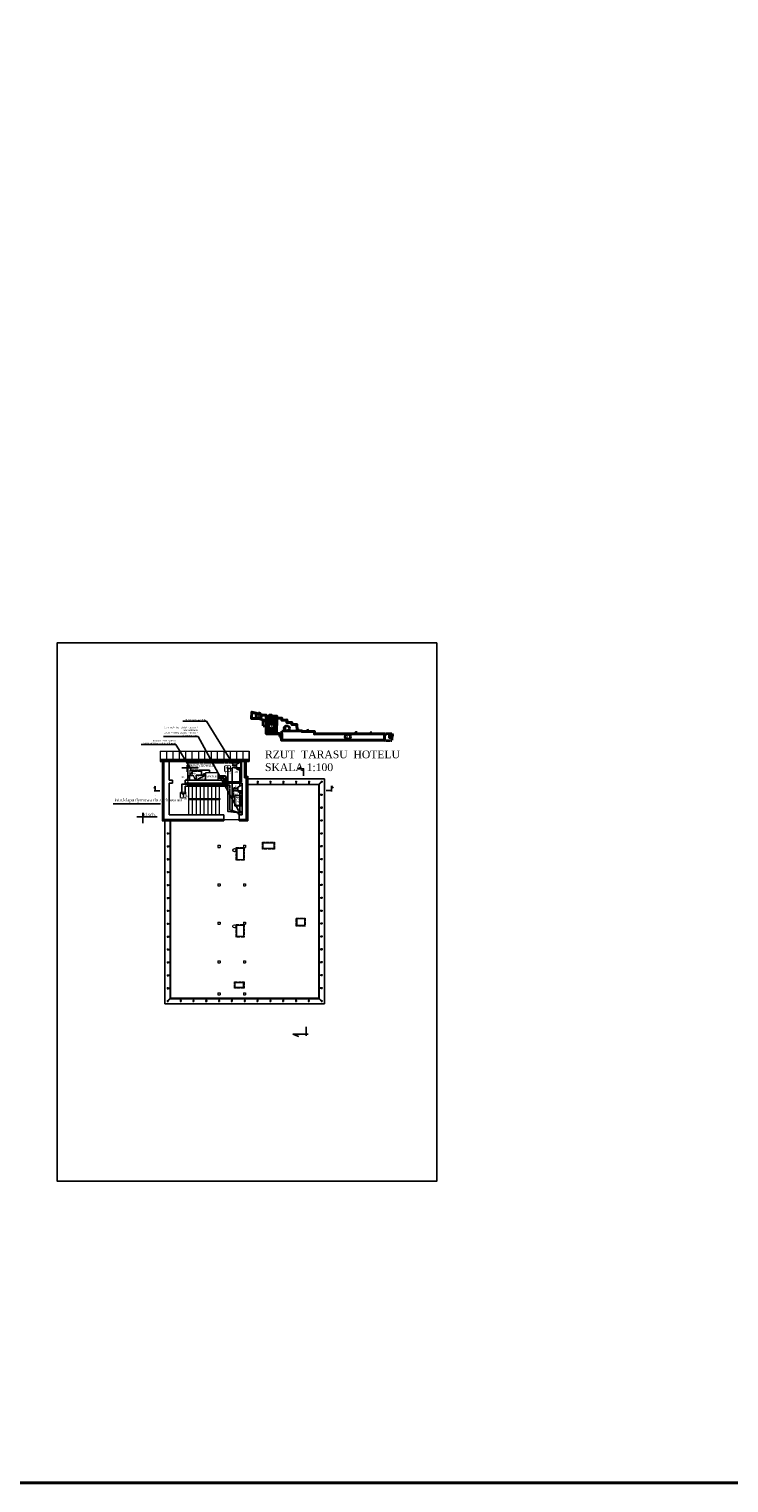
# Model space of a CAD drawing. Header units: millimetres. Extents: x -26513 to 76799, y 0 to 112149.
# Tile 57 of 98: x 28379 to 33837, y 89472 to 100811. Entities that reach past the tile are written whole.
import ezdxf
from ezdxf import colors
from ezdxf.entities.mleader import LeaderData, LeaderLine
from ezdxf.enums import TextEntityAlignment as Align
from ezdxf.math import Vec2, Vec3

# ---------------------------------------------------------------- set-up
doc = ezdxf.new("R2010")
doc.units = ezdxf.units.MM
doc.header["$LTSCALE"] = 2
doc.set_wipeout_variables(frame=1)
for name, pattern in [('ACAD_ISO02W100', [15, 12, -3]), ('CENTER2', [1.125, 0.75, -0.125, 0.125, -0.125]), ('DASHED', [0.75, 0.5, -0.25]), ('HIDDEN', [0.375, 0.25, -0.125])]:
    doc.linetypes.add(name, pattern=pattern)
for name, color, linetype, lineweight in [('!budynki proj.', 1, 'Continuous', 35), ('!SSP', 1, 'Continuous', 20), ('Awycinka drzew', 3, 'Continuous', 25), ('instalacja p.poż.', 1, 'Continuous', 0), ('ocieplenie', 5, 'BATTING', 5), ('SCHODY', 54, 'Continuous', 15), ('stolarka', 6, 'Continuous', 9), ('wentylacja', 4, 'Continuous', 9), ('widok', 3, 'Continuous', 13)]:
    doc.layers.add(name, color=color, linetype=linetype, lineweight=lineweight)
for name, color, linetype in [('istn.śiany', 2, 'Continuous'), ('Linia SSP', 1, 'Continuous'), ('nazwy pomieszczeń', 7, 'Continuous'), ('ssp', 1, 'Continuous')]:
    doc.layers.add(name, color=color, linetype=linetype)
doc.linetypes.add('BATTING', pattern='A,0.0001,-0.1,[134,ltypeshp.shx,S=0.1,R=0,X=-0.1,Y=0],-0.2,[134,ltypeshp.shx,S=0.1,R=180,X=0.1,Y=0],-0.1', length=0.4001)

# ---------------------------------------------------------------- blocks, each defined once
blk = doc.blocks.new('DUO')
at = {"color": 0}
blk.add_wipeout([(0, 61), (61, 61), (61, 0), (0, 0)], dxfattribs=at).dxf.layer = 'ssp'
at = {"layer": 'ssp'}
blk.add_lwpolyline([(0, 61), (61, 61), (61, 0), (0, 0)], close=True, dxfattribs=at)
blk.add_wipeout([(0, 61), (61, 61), (61, 0), (0, 0)]).dxf.layer = 'ssp'
h = blk.add_hatch(color=256, dxfattribs=at)
h.set_gradient(color1=(255, 0, 0), color2=(224, 0, 0), one_color=1, name='INVSPHERICAL')
h.paths.add_polyline_path([(7, 31), (7, 61), (0, 61), (0, 31)])
h.paths.add_polyline_path([(7, 0), (7, 31), (0, 31), (0, 0)])
for p, q in [((27, 41), (28, 45)), ((28, 38), (27, 41)), ((28, 45), (31, 50)), ((31, 34), (28, 38)), ((34, 13), (30, 8)), ((31, 50), (36, 55)), ((31, 33), (31, 34)), ((33, 31), (31, 33)), ((33, 31), (34, 30)), ((34, 30), (35, 29)), ((37, 17), (34, 13)), ((35, 29), (37, 25)), ((37, 25), (38, 21)), ((38, 21), (37, 17))]:
    blk.add_line(p, q, dxfattribs=at)
blk.add_text('R', height=22, dxfattribs=at).set_placement((64, 2))
at = {"layer": 'ssp', "flags": 8}
blk.add_attdef('PETLA', text='', height=20, dxfattribs=at).set_placement((15, -8), align=Align.TOP_RIGHT)
for tag, p in [('/', (23, -9)), ('ADRES', (45, -8))]:
    blk.add_attdef(tag, text='', height=20, dxfattribs=at).set_placement(p, align=Align.TOP_LEFT)
blk = doc.blocks.new('eks')
at = {"layer": 'ssp'}
h = blk.add_hatch(color=256, dxfattribs=at)
h.set_gradient(color1=(255, 0, 0), color2=(255, 0, 0))
h.paths.add_polyline_path([(-6, 0), (-6, 20.7), (-10.3, 20.7), (-10.3, 0)])
h = blk.add_hatch(color=256, dxfattribs=at)
h.set_gradient(color1=(255, 0, 0), color2=(255, 0, 0))
h.paths.add_polyline_path([(-5.2, 20.7), (-2.2, 30.4), (-5.2, 30.4)])
h.paths.add_polyline_path([(-5.2, 20.7), (-5.2, 30.4), (-8.1, 30.4)])
h = blk.add_hatch(color=256, dxfattribs=at)
h.set_gradient(color1=(255, 0, 0), color2=(255, 0, 0))
h.paths.add_polyline_path([(5.2, 40.2), (2.2, 30.4), (5.2, 30.4), (8.1, 30.4)])
for p, q in [((-20.7, 0), (-10.3, 20.7)), ((20.7, 0), (-20.7, 0)), ((-10.3, 20.7), (10.3, 20.7)), ((-10.3, 20.7), (-10.3, 0)), ((-5.2, 30.4), (-8.1, 30.4)), ((-8.1, 30.4), (-5.2, 20.7)), ((-6, 0), (-6, 20.7)), ((-5.2, 30.4), (-5.2, 40.2)), ((-5.2, 30.4), (-2.2, 30.4)), ((-2.2, 30.4), (-5.2, 20.7)), ((2.2, 30.4), (5.2, 40.2)), ((5.2, 30.4), (2.2, 30.4)), ((8.1, 30.4), (5.2, 40.2)), ((5.2, 20.7), (5.2, 30.4)), ((5.2, 30.4), (8.1, 30.4)), ((20.7, 0), (10.3, 20.7))]:
    blk.add_line(p, q, dxfattribs=at)
blk.add_text('2x', height=7.14, dxfattribs=at).set_placement((10.3, 26.5))

msp = doc.modelspace()

# ---------------------------------------------------------------- hatches: boundary and pattern name
at = {"layer": '!budynki proj.'}
h = msp.add_hatch(color=256, dxfattribs=at)
edge = h.paths.add_edge_path()
edge.add_line((30351, 95296), (30351, 95294))
edge.add_line((30351, 95294), (30348, 95294))
edge.add_line((30348, 95294), (30348, 95294))
edge.add_line((30348, 95294), (30348, 95296))
edge.add_line((30348, 95296), (30351, 95296))
h.paths.add_polyline_path([(30115, 95485), (30151, 95477), (30202, 95462), (30228, 95462), (30228, 95452), (30254, 95452), (30255, 95462), (30269, 95462), (30269, 95454), (30310, 95454), (30310, 95439), (30350, 95439), (30350, 95424), (30388, 95425), (30389, 95406), (30428, 95406), (30428, 95390), (30468, 95389), (30469, 95341), (30506, 95340), (30506, 95335), (30605, 95334), (30605, 95316), (31151, 95317), (31151, 95263), (30348, 95262), (30348, 95277), (30348, 95294), (30351, 95294), (30351, 95265), (30351, 95265), (31149, 95266), (31149, 95314), (30602, 95313), (30602, 95331), (30503, 95332), (30503, 95337), (30466, 95338), (30465, 95387), (30426, 95388), (30425, 95404), (30386, 95403), (30386, 95422), (30347, 95421), (30347, 95436), (30307, 95437), (30307, 95451), (30266, 95451), (30266, 95459), (30258, 95459), (30257, 95450), (30225, 95450), (30225, 95459), (30202, 95459), (30150, 95474), (30117, 95482), (30116, 95434), (30170, 95434), (30217, 95419), (30230, 95419), (30230, 95317), (30228, 95317), (30228, 95416), (30227, 95416), (30217, 95416), (30170, 95431), (30113, 95431)])
h.paths.add_polyline_path([(30230, 95317), (30332, 95318), (30332, 95315), (30327, 95315), (30327, 95315), (30228, 95315), (30228, 95317)])
h.paths.add_polyline_path([(30332, 95315), (30335, 95315), (30335, 95296), (30348, 95296), (30348, 95294), (30332, 95294), (30332, 95311), (30332, 95311), (30332, 95311)])
h.paths.add_polyline_path([(30332, 95315), (30335, 95315), (30335, 95318), (30332, 95318)])
for points in [[(30169, 95480), (30171, 95472), (30180, 95476)], [(30391, 95411), (30403, 95413), (30397, 95406)], [(30332, 95311), (30332, 95311), (30321, 95311), (30327, 95315)], [(30343, 95289), (30343, 95280), (30348, 95284)], [(30469, 95349), (30474, 95343), (30474, 95354)], [(30561, 95342), (30549, 95341), (30555, 95334)], [(30925, 95324), (30937, 95324), (30931, 95318)], [(31041, 95323), (31053, 95324), (31046, 95317)], [(31157, 95312), (31156, 95302), (31151, 95308)]]:
    msp.add_hatch(color=256, dxfattribs=at).paths.add_polyline_path(points)
h = msp.add_hatch(color=256, dxfattribs=at)
h.paths.add_polyline_path([(31187, 95314), (31188, 95286), (31207, 95285), (31207, 95314)])
h.paths.add_polyline_path([(31190, 95311), (31190, 95289), (31204, 95288), (31204, 95311)], flags=16)
h = msp.add_hatch(color=256, dxfattribs=at)
h.paths.add_polyline_path([(31210, 95307), (31212, 95309), (31212, 95299), (31210, 95302)])
h.paths.add_polyline_path([(31207, 95305), (31210, 95302), (31210, 95307)])
at = {"layer": 'Linia SSP', "lineweight": 5}
h = msp.add_hatch(color=256, dxfattribs=at)
h.set_gradient(color1=(255, 0, 0), color2=(255, 0, 0))
h.paths.add_polyline_path([(29651, 95022), (29646, 95005), (29651, 95005), (29656, 95005)])
h = msp.add_hatch(color=256, dxfattribs=at)
h.set_gradient(color1=(255, 0, 0), color2=(255, 0, 0))
h.paths.add_polyline_path([(29632, 94954), (29632, 94989), (29625, 94989), (29625, 94954)])
h = msp.add_hatch(color=1, dxfattribs=at)
h.set_gradient(color1=(255, 0, 0), color2=(255, 0, 0))
h.paths.add_polyline_path([(29634, 94989), (29639, 95005), (29634, 95005)])
h.paths.add_polyline_path([(29634, 94989), (29634, 95005), (29629, 95005)])
at = {"layer": 'stolarka'}
h = msp.add_hatch(dxfattribs=at)
h.set_pattern_fill('ANSI37', color=256, scale=2, style=0)
h.paths.add_polyline_path([(30230, 95419), (30230, 95317), (30309, 95318), (30310, 95437), (30307, 95437), (30307, 95451), (30266, 95451), (30266, 95459), (30258, 95459), (30257, 95450), (30225, 95450), (30225, 95419)])
h.paths.add_polyline_path([(30289, 95373, 1), (30249, 95373, 1)], flags=16)
h.paths.add_polyline_path([(30257, 95395), (30256, 95354), (30288, 95353), (30289, 95394)], flags=8)
at = {"layer": 'widok'}
for points in [[(29407, 95116), (29402, 95116), (29402, 95100), (29407, 95100)], [(29650, 95116), (29640, 95116), (29640, 95100), (29650, 95100)]]:
    msp.add_hatch(color=256, dxfattribs=at).paths.add_polyline_path(points)
h = msp.add_hatch(color=256, dxfattribs=at)
h.paths.add_polyline_path([(29840, 95100), (29850, 95100), (29850, 95116), (29840, 95116)])
h.paths.add_polyline_path([(30088, 95100), (30093, 95100), (30093, 95116), (30088, 95116)])

# ---------------------------------------------------------------- linework, layer by layer
at = {"layer": '!budynki proj.'}
for p, q in [((30204, 95376), (30204, 95416)), ((30204, 95416), (30217, 95416)), ((30204, 95376), (30228, 95376)), ((30225, 95450), (30225, 95416)), ((30310, 95439), (30309, 95318)), ((30227, 95315), (30348, 95315)), ((30332, 95318), (30332, 95294)), ((30332, 95294), (30351, 95294)), ((30335, 95318), (30335, 95296)), ((30335, 95296), (30351, 95296)), ((30348, 95315), (30348, 95262)), ((30466, 95335), (30351, 95335)), ((30351, 95314), (30351, 95335))]:
    msp.add_line(p, q, dxfattribs=at)
at = {"layer": '!budynki proj.', "linetype": 'DASHED'}
for p, q in [((31151, 95317), (31210, 95316)), ((31151, 95263), (31209, 95263)), ((31210, 95316), (31209, 95263))]:
    msp.add_line(p, q, dxfattribs=at)
at = {"layer": '!budynki proj.'}
for points in [[(30332, 95315), (30228, 95315), (30228, 95416), (30217, 95416), (30170, 95431), (30113, 95431), (30115, 95485), (30151, 95477), (30202, 95462), (30228, 95462), (30228, 95452), (30254, 95452), (30255, 95462), (30269, 95462), (30269, 95454), (30310, 95454), (30310, 95439), (30350, 95439), (30350, 95424), (30388, 95425), (30389, 95406), (30428, 95406), (30428, 95390), (30468, 95389), (30469, 95341), (30506, 95340), (30506, 95335), (30605, 95334), (30605, 95316), (31151, 95317)], [(30332, 95318), (30230, 95317), (30230, 95419), (30217, 95419), (30170, 95434), (30116, 95434), (30117, 95482), (30150, 95474), (30202, 95459), (30225, 95459), (30225, 95450), (30257, 95450), (30258, 95459), (30266, 95459), (30266, 95451), (30307, 95451), (30307, 95437), (30347, 95436), (30347, 95421), (30386, 95422), (30386, 95403), (30425, 95404), (30426, 95388), (30465, 95387), (30466, 95338), (30503, 95337), (30503, 95332), (30602, 95331), (30602, 95313), (31149, 95314), (31149, 95266), (30351, 95265), (30351, 95294)], [(30169, 95480), (30180, 95476), (30171, 95472), (30169, 95480)], [(30227, 95419), (30228, 95317), (30351, 95318), (30351, 95265)], [(30228, 95416), (30228, 95315), (30348, 95315)], [(30403, 95413), (30391, 95411), (30397, 95406), (30403, 95413)], [(30474, 95354), (30474, 95343), (30469, 95349), (30474, 95354)], [(30327, 95315), (30332, 95311), (30321, 95311), (30327, 95315)], [(30348, 95284), (30343, 95289), (30343, 95280), (30348, 95284)], [(31151, 95317), (31151, 95263), (30348, 95262), (30348, 95294)], [(30561, 95342), (30549, 95341), (30555, 95334), (30561, 95342)], [(30937, 95324), (30925, 95324), (30931, 95318), (30937, 95324)], [(31053, 95324), (31041, 95323), (31046, 95317), (31053, 95324)], [(31157, 95312), (31156, 95302), (31151, 95308), (31157, 95312)], [(31207, 95314), (31187, 95314), (31188, 95286), (31207, 95285), (31207, 95314)], [(31212, 95309), (31212, 95299), (31207, 95305), (31212, 95309)]]:
    msp.add_lwpolyline(points, dxfattribs=at)
msp.add_lwpolyline([(31204, 95311), (31190, 95311), (31190, 95289), (31204, 95288)], close=True, dxfattribs=at)
for centre in [(30170, 95451), (30269, 95373), (30389, 95358), (30865, 95292)]:
    msp.add_circle(centre, 19.8, dxfattribs=at)
at = {"layer": 'Awycinka drzew'}
for p, q in [((30254, 95452), (30228, 95452)), ((30255, 95462), (30254, 95452)), ((30269, 95462), (30255, 95462)), ((30269, 95454), (30269, 95462)), ((30310, 95454), (30269, 95454)), ((30310, 95439), (30310, 95454)), ((30350, 95439), (30310, 95439)), ((30350, 95424), (30350, 95439)), ((30388, 95425), (30350, 95424)), ((30389, 95406), (30388, 95425)), ((30428, 95406), (30389, 95406)), ((30428, 95390), (30428, 95406)), ((30468, 95389), (30428, 95390)), ((30469, 95341), (30468, 95389)), ((30348, 95262), (31151, 95263)), ((30506, 95340), (30469, 95341)), ((30506, 95335), (30506, 95340)), ((30605, 95316), (31151, 95317))]:
    msp.add_line(p, q, dxfattribs=at)
msp.add_lwpolyline([(30228, 95462), (30202, 95462), (30151, 95477), (30115, 95485), (30113, 95431), (30170, 95431), (30217, 95416), (30228, 95416)], dxfattribs=at)
at = {"layer": 'Defpoints'}
msp.add_lwpolyline([(31558, 96025), (31558, 91825), (28598, 91825), (28598, 96025)], close=True, dxfattribs=at)
at = {"layer": 'istn.śiany'}
for p, q in [((29430, 95098), (29430, 94647)), ((29472, 95098), (29472, 94953)), ((30036, 95098), (30036, 94941)), ((30060, 95098), (30060, 94971)), ((30475, 95041), (30496, 95052)), ((30475, 95041), (30523, 95041)), ((30518, 94987), (30518, 95045)), ((29363, 94906), (29354, 94887)), ((29363, 94906), (29363, 94864)), ((29472, 94953), (29497, 94953)), ((29472, 94929), (29497, 94929)), ((29472, 94929), (29472, 94683)), ((29497, 94953), (29497, 94929)), ((29597, 94953), (29597, 94929)), ((29597, 94953), (29895, 94953)), ((29597, 94929), (30041, 94929)), ((29895, 94953), (29895, 94941)), ((29895, 94941), (30036, 94941)), ((30041, 94929), (30041, 94683)), ((30060, 94971), (30072, 94971)), ((30072, 94971), (30072, 94647)), ((30084, 94964), (30683, 94964)), ((30084, 94919), (30638, 94919)), ((30638, 94919), (30638, 93253)), ((30683, 94964), (30683, 93208)), ((30737, 94909), (30750, 94890)), ((30737, 94909), (30737, 94865)), ((29355, 94871), (29398, 94871)), ((29361, 94834), (29361, 94834)), ((30695, 94872), (30743, 94872)), ((29472, 94683), (29898, 94683)), ((29898, 94683), (29898, 94635)), ((30018, 94683), (30041, 94683)), ((30018, 94683), (30018, 94659)), ((30018, 94683), (30018, 94635)), ((29430, 94647), (29898, 94647)), ((29437, 94647), (29437, 93208)), ((29482, 94647), (29482, 93253)), ((30018, 94647), (30072, 94647)), ((30662, 93329), (30662, 93329)), ((29437, 93208), (30683, 93208)), ((29482, 93253), (30638, 93253)), ((30648, 93231), (30648, 93231)), ((30540, 92959), (30540, 93030)), ((30435, 92972), (30483, 92954)), ((30435, 92972), (30556, 92972))]:
    msp.add_line(p, q, dxfattribs=at)
at = {"layer": 'istn.śiany', "lineweight": 40}
msp.add_lwpolyline([(-26513, 112149), (40236, 112149), (40236, 89472), (-26513, 89472)], close=True, dxfattribs=at)
at = {"layer": 'Linia SSP', "color": 1, "lineweight": 5}
for p, q in [((29634, 95005), (29634, 95022)), ((29646, 95005), (29651, 95022)), ((29656, 95005), (29651, 95022)), ((29608, 94954), (29625, 94989)), ((29677, 94954), (29608, 94954)), ((29625, 94989), (29660, 94989)), ((29625, 94989), (29625, 94954)), ((29634, 95005), (29629, 95005)), ((29629, 95005), (29634, 94989)), ((29632, 94954), (29632, 94989)), ((29634, 95005), (29639, 95005)), ((29639, 95005), (29634, 94989)), ((29651, 95005), (29646, 95005)), ((29651, 94989), (29651, 95005)), ((29651, 95005), (29656, 95005)), ((29677, 94954), (29660, 94989))]:
    msp.add_line(p, q, dxfattribs=at)
at = {"layer": 'nazwy pomieszczeń'}
for p, q in [((29570, 95048), (29698, 95048)), ((29611, 95071), (29611, 95018)), ((29035, 94769), (29403, 94769)), ((29265, 94699), (29265, 94618)), ((29218, 94667), (29378, 94667))]:
    msp.add_line(p, q, dxfattribs=at)
at = {"layer": 'ocieplenie', "linetype": 'Continuous'}
for p, q in [((29400, 95118), (30095, 95118)), ((29400, 95116), (30093, 95116)), ((29400, 95100), (30093, 95100)), ((29400, 95098), (30095, 95098)), ((29418, 95098), (29418, 94635)), ((30072, 95098), (30072, 94983)), ((30072, 94983), (30084, 94983)), ((30084, 94983), (30084, 94635)), ((29418, 94635), (29898, 94635)), ((29898, 94647), (30018, 94647)), ((30018, 94635), (30084, 94635))]:
    msp.add_line(p, q, dxfattribs=at)
at = {"layer": 'ocieplenie'}
for p, q in [((29407, 95108), (29640, 95108)), ((29424, 95098), (29424, 94635)), ((29650, 95108), (29840, 95108)), ((29850, 95108), (30088, 95108)), ((30066, 95098), (30066, 94971)), ((30078, 94983), (30078, 94635)), ((29418, 94641), (29898, 94641)), ((30018, 94641), (30084, 94641))]:
    msp.add_line(p, q, dxfattribs=at)
at = {"layer": 'SCHODY'}
for p, q in [((29622, 94926), (29622, 94809)), ((29652, 94929), (29652, 94809)), ((29682, 94929), (29682, 94809)), ((29712, 94929), (29712, 94809)), ((29742, 94929), (29742, 94869)), ((29772, 94929), (29772, 94809)), ((29772, 94929), (29772, 94809)), ((29802, 94929), (29802, 94809)), ((29802, 94929), (29802, 94809)), ((29832, 94929), (29832, 94809)), ((29832, 94929), (29832, 94809)), ((29862, 94929), (29862, 94809)), ((29622, 94809), (29708, 94809)), ((29622, 94809), (29622, 94803)), ((29622, 94803), (29708, 94803)), ((29622, 94803), (29622, 94683)), ((29652, 94803), (29652, 94683)), ((29682, 94809), (29867, 94809)), ((29682, 94803), (29682, 94683)), ((29707, 94803), (29867, 94803)), ((29712, 94803), (29712, 94683)), ((29742, 94867), (29742, 94809)), ((29742, 94803), (29742, 94683)), ((29772, 94803), (29772, 94683)), ((29802, 94803), (29802, 94683)), ((29832, 94803), (29832, 94683)), ((29862, 94803), (29862, 94683)), ((29867, 94809), (29867, 94803))]:
    msp.add_line(p, q, dxfattribs=at)
at = {"layer": 'ssp', "linetype": 'HIDDEN', "ltscale": 5}
for p, q in [((29616, 95087), (29616, 94971)), ((29634, 95022), (29634, 95031)), ((29634, 95031), (29785, 95031)), ((29651, 95022), (29723, 95022)), ((29723, 95022), (29723, 94992)), ((29785, 95031), (29785, 95012)), ((30023, 94907), (30023, 95029)), ((29739, 94992), (29739, 95002)), ((29739, 95002), (29757, 95002)), ((29945, 94913), (29945, 94719)), ((29973, 94890), (29973, 94872)), ((29973, 94872), (29973, 94815)), ((29973, 94815), (29983, 94815)), ((30023, 94855), (30023, 94694)), ((29945, 94719), (30022, 94697))]:
    msp.add_line(p, q, dxfattribs=at)
at = {"layer": 'ssp'}
msp.add_line((29681, 94954), (29756, 94992), dxfattribs=at)
msp.add_lwpolyline([(29681, 94992), (29756, 94992), (29756, 94954), (29681, 94954)], close=True, dxfattribs=at)
at = {"layer": 'ssp', "color": 0}
msp.add_lwpolyline([(29983, 94833), (30033, 94833), (30033, 94753), (29983, 94753)], close=True, dxfattribs=at)
at = {"layer": 'ssp', "linetype": 'HIDDEN', "ltscale": 5}
msp.add_circle((30022, 94697), 13.7, dxfattribs=at)
at = {"layer": 'wentylacja'}
for p, q in [((30072, 94945), (30080, 94945)), ((30072, 94937), (30080, 94937)), ((30072, 94923), (30642, 94923)), ((30072, 94919), (30638, 94919)), ((30074, 94937), (30074, 94923)), ((30078, 94937), (30078, 94923)), ((30080, 94945), (30080, 94937)), ((30157, 94945), (30165, 94945)), ((30157, 94945), (30157, 94937)), ((30157, 94937), (30165, 94937)), ((30159, 94937), (30159, 94923)), ((30163, 94937), (30163, 94923)), ((30165, 94945), (30165, 94937)), ((30257, 94945), (30257, 94937)), ((30257, 94945), (30265, 94945)), ((30257, 94937), (30265, 94937)), ((30259, 94937), (30259, 94923)), ((30263, 94937), (30263, 94923)), ((30265, 94945), (30265, 94937)), ((30357, 94945), (30357, 94937)), ((30357, 94945), (30365, 94945)), ((30357, 94937), (30365, 94937)), ((30359, 94937), (30359, 94923)), ((30363, 94937), (30363, 94923)), ((30365, 94945), (30365, 94937)), ((30457, 94945), (30457, 94937)), ((30457, 94945), (30465, 94945)), ((30457, 94937), (30465, 94937)), ((30459, 94937), (30459, 94923)), ((30463, 94937), (30463, 94923)), ((30465, 94945), (30465, 94937)), ((30557, 94945), (30557, 94937)), ((30557, 94945), (30565, 94945)), ((30557, 94937), (30565, 94937)), ((30559, 94937), (30559, 94923)), ((30563, 94937), (30563, 94923)), ((30565, 94945), (30565, 94937)), ((30638, 94919), (30638, 93252)), ((30656, 94940), (30640, 94923)), ((30659, 94937), (30642, 94921)), ((30642, 94923), (30642, 93248)), ((30656, 94945), (30664, 94945)), ((30656, 94945), (30656, 94937)), ((30656, 94937), (30664, 94937)), ((30664, 94945), (30664, 94937)), ((30642, 94843), (30656, 94843)), ((30642, 94839), (30656, 94839)), ((30656, 94845), (30664, 94845)), ((30656, 94845), (30656, 94837)), ((30656, 94837), (30664, 94837)), ((30664, 94845), (30664, 94837)), ((30642, 94742), (30656, 94742)), ((30642, 94738), (30656, 94738)), ((30656, 94744), (30664, 94744)), ((30656, 94744), (30656, 94736)), ((30656, 94736), (30664, 94736)), ((30664, 94744), (30664, 94736)), ((29455, 94647), (29455, 94639)), ((29455, 94647), (29463, 94647)), ((29455, 94639), (29463, 94639)), ((29463, 94647), (29463, 94639)), ((29463, 94645), (29477, 94645)), ((29463, 94641), (29477, 94641)), ((29477, 94647), (29477, 93248)), ((29481, 94647), (29481, 93252)), ((30642, 94642), (30656, 94642)), ((30642, 94638), (30656, 94638)), ((30656, 94644), (30664, 94644)), ((30656, 94644), (30656, 94636)), ((30656, 94636), (30664, 94636)), ((30664, 94644), (30664, 94636)), ((29455, 94542), (29455, 94534)), ((29455, 94542), (29463, 94542)), ((29455, 94534), (29463, 94534)), ((29463, 94542), (29463, 94534)), ((29463, 94541), (29477, 94541)), ((29463, 94537), (29477, 94537)), ((30642, 94541), (30656, 94541)), ((30642, 94537), (30656, 94537)), ((30656, 94543), (30664, 94543)), ((30656, 94543), (30656, 94535)), ((30656, 94535), (30664, 94535)), ((30664, 94543), (30664, 94535)), ((29455, 94442), (29455, 94434)), ((29455, 94442), (29463, 94442)), ((29455, 94434), (29463, 94434)), ((29455, 94341), (29455, 94333)), ((29455, 94341), (29463, 94341)), ((29463, 94442), (29463, 94434)), ((29463, 94440), (29477, 94440)), ((29463, 94436), (29477, 94436)), ((29463, 94341), (29463, 94333)), ((29463, 94339), (29477, 94339)), ((29463, 94335), (29477, 94335)), ((29852, 94445), (29868, 94445)), ((29852, 94445), (29852, 94429)), ((29852, 94429), (29868, 94429)), ((29868, 94445), (29868, 94429)), ((30052, 94445), (30052, 94429)), ((30052, 94445), (30068, 94445)), ((30052, 94429), (30068, 94429)), ((30068, 94445), (30068, 94429)), ((30642, 94441), (30656, 94441)), ((30642, 94437), (30656, 94437)), ((30642, 94340), (30656, 94340)), ((30642, 94336), (30656, 94336)), ((30656, 94443), (30664, 94443)), ((30656, 94443), (30656, 94435)), ((30656, 94435), (30664, 94435)), ((30656, 94342), (30664, 94342)), ((30656, 94342), (30656, 94334)), ((30656, 94334), (30664, 94334)), ((30664, 94443), (30664, 94435)), ((30664, 94342), (30664, 94334)), ((29455, 94333), (29463, 94333)), ((29455, 94240), (29455, 94232)), ((29455, 94240), (29463, 94240)), ((29455, 94232), (29463, 94232)), ((29463, 94240), (29463, 94232)), ((29463, 94239), (29477, 94239)), ((29463, 94235), (29477, 94235)), ((30642, 94240), (30656, 94240)), ((30642, 94236), (30656, 94236)), ((30656, 94242), (30664, 94242)), ((30656, 94242), (30656, 94234)), ((30656, 94234), (30664, 94234)), ((30664, 94242), (30664, 94234)), ((29455, 94140), (29455, 94132)), ((29455, 94140), (29463, 94140)), ((29455, 94132), (29463, 94132)), ((29463, 94140), (29463, 94132)), ((29463, 94138), (29477, 94138)), ((29463, 94134), (29477, 94134)), ((29852, 94145), (29868, 94145)), ((29852, 94145), (29852, 94129)), ((29852, 94129), (29868, 94129)), ((29868, 94145), (29868, 94129)), ((30052, 94145), (30068, 94145)), ((30052, 94145), (30052, 94129)), ((30052, 94129), (30068, 94129)), ((30068, 94145), (30068, 94129)), ((30642, 94139), (30656, 94139)), ((30642, 94135), (30656, 94135)), ((30656, 94141), (30664, 94141)), ((30656, 94141), (30656, 94133)), ((30656, 94133), (30664, 94133)), ((30664, 94141), (30664, 94133)), ((29455, 94039), (29455, 94031)), ((29455, 94039), (29463, 94039)), ((29455, 94031), (29463, 94031)), ((29463, 94039), (29463, 94031)), ((29463, 94038), (29477, 94038)), ((29463, 94034), (29477, 94034)), ((30642, 94039), (30656, 94039)), ((30642, 94035), (30656, 94035)), ((30656, 94041), (30664, 94041)), ((30656, 94041), (30656, 94033)), ((30656, 94033), (30664, 94033)), ((30664, 94041), (30664, 94033)), ((29455, 93939), (29455, 93931)), ((29455, 93939), (29463, 93939)), ((29455, 93931), (29463, 93931)), ((29463, 93939), (29463, 93931)), ((29463, 93937), (29477, 93937)), ((29463, 93933), (29477, 93933)), ((30642, 93938), (30656, 93938)), ((30642, 93934), (30656, 93934)), ((30656, 93940), (30664, 93940)), ((30656, 93940), (30656, 93932)), ((30656, 93932), (30664, 93932)), ((30664, 93940), (30664, 93932)), ((29455, 93838), (29455, 93830)), ((29455, 93838), (29463, 93838)), ((29455, 93830), (29463, 93830)), ((29463, 93838), (29463, 93830)), ((29463, 93836), (29477, 93836)), ((29463, 93832), (29477, 93832)), ((29852, 93845), (29868, 93845)), ((29852, 93845), (29852, 93829)), ((29852, 93829), (29868, 93829)), ((29868, 93845), (29868, 93829)), ((30052, 93845), (30068, 93845)), ((30052, 93845), (30052, 93829)), ((30052, 93829), (30068, 93829)), ((30642, 93838), (30656, 93838)), ((30642, 93834), (30656, 93834)), ((30656, 93840), (30664, 93840)), ((30656, 93840), (30656, 93832)), ((30656, 93832), (30664, 93832)), ((30664, 93840), (30664, 93832)), ((29455, 93737), (29455, 93729)), ((29455, 93737), (29463, 93737)), ((29455, 93729), (29463, 93729)), ((29463, 93737), (29463, 93729)), ((29463, 93736), (29477, 93736)), ((29463, 93732), (29477, 93732)), ((30642, 93737), (30656, 93737)), ((30642, 93733), (30656, 93733)), ((30656, 93739), (30664, 93739)), ((30656, 93739), (30656, 93731)), ((30656, 93731), (30664, 93731)), ((30664, 93739), (30664, 93731)), ((29455, 93637), (29455, 93629)), ((29455, 93637), (29463, 93637)), ((29455, 93629), (29463, 93629)), ((29463, 93637), (29463, 93629)), ((29463, 93635), (29477, 93635)), ((29463, 93631), (29477, 93631)), ((29852, 93545), (29868, 93545)), ((29852, 93545), (29852, 93529)), ((29868, 93545), (29868, 93529)), ((30052, 93545), (30068, 93545)), ((30052, 93545), (30052, 93529)), ((30068, 93545), (30068, 93529)), ((30642, 93637), (30656, 93637)), ((30642, 93633), (30656, 93633)), ((30656, 93639), (30664, 93639)), ((30656, 93639), (30656, 93631)), ((30656, 93631), (30664, 93631)), ((30664, 93639), (30664, 93631)), ((29455, 93536), (29455, 93528)), ((29455, 93536), (29463, 93536)), ((29455, 93528), (29463, 93528)), ((29455, 93436), (29455, 93428)), ((29455, 93436), (29463, 93436)), ((29455, 93428), (29463, 93428)), ((29463, 93536), (29463, 93528)), ((29463, 93535), (29477, 93535)), ((29463, 93531), (29477, 93531)), ((29463, 93436), (29463, 93428)), ((29463, 93434), (29477, 93434)), ((29463, 93430), (29477, 93430)), ((29852, 93529), (29868, 93529)), ((30052, 93529), (30068, 93529)), ((30642, 93536), (30656, 93536)), ((30642, 93532), (30656, 93532)), ((30642, 93436), (30656, 93436)), ((30642, 93432), (30656, 93432)), ((30656, 93538), (30664, 93538)), ((30656, 93538), (30656, 93530)), ((30656, 93530), (30664, 93530)), ((30656, 93438), (30664, 93438)), ((30656, 93438), (30656, 93430)), ((30656, 93430), (30664, 93430)), ((30664, 93538), (30664, 93530)), ((30664, 93438), (30664, 93430)), ((29455, 93335), (29455, 93327)), ((29455, 93335), (29463, 93335)), ((29455, 93327), (29463, 93327)), ((29463, 93335), (29463, 93327)), ((29463, 93333), (29477, 93333)), ((29463, 93329), (29477, 93329)), ((29986, 93376), (30051, 93376)), ((29986, 93337), (29986, 93376)), ((30642, 93335), (30656, 93335)), ((30642, 93331), (30656, 93331)), ((30656, 93337), (30664, 93337)), ((30656, 93337), (30656, 93329)), ((30656, 93329), (30664, 93329)), ((30664, 93337), (30664, 93329)), ((29455, 93234), (29455, 93226)), ((29455, 93234), (29463, 93234)), ((29455, 93226), (29463, 93226)), ((29477, 93251), (29461, 93234)), ((29480, 93248), (29463, 93231)), ((29463, 93234), (29463, 93226)), ((29477, 93248), (30642, 93248)), ((29481, 93252), (30638, 93252)), ((29556, 93234), (29564, 93234)), ((29556, 93234), (29556, 93226)), ((29556, 93226), (29564, 93226)), ((29558, 93248), (29558, 93234)), ((29560, 93248), (29560, 93234)), ((29562, 93248), (29562, 93234)), ((29564, 93234), (29564, 93226)), ((29656, 93234), (29664, 93234)), ((29656, 93234), (29656, 93226)), ((29656, 93226), (29664, 93226)), ((29658, 93248), (29658, 93234)), ((29660, 93248), (29660, 93234)), ((29662, 93248), (29662, 93234)), ((29664, 93234), (29664, 93226)), ((29756, 93234), (29764, 93234)), ((29756, 93234), (29756, 93226)), ((29756, 93226), (29764, 93226)), ((29758, 93248), (29758, 93234)), ((29760, 93248), (29760, 93234)), ((29762, 93248), (29762, 93234)), ((29764, 93234), (29764, 93226)), ((29852, 93295), (29868, 93295)), ((29852, 93295), (29852, 93279)), ((29852, 93279), (29868, 93279)), ((29856, 93234), (29864, 93234)), ((29856, 93234), (29856, 93226)), ((29856, 93226), (29864, 93226)), ((29858, 93248), (29858, 93234)), ((29860, 93248), (29860, 93234)), ((29862, 93248), (29862, 93234)), ((29864, 93234), (29864, 93226)), ((29868, 93295), (29868, 93279)), ((29956, 93234), (29964, 93234)), ((29956, 93234), (29956, 93226)), ((29956, 93226), (29964, 93226)), ((29958, 93248), (29958, 93234)), ((29960, 93248), (29960, 93234)), ((29962, 93248), (29962, 93234)), ((29964, 93234), (29964, 93226)), ((30052, 93295), (30068, 93295)), ((30052, 93295), (30052, 93279)), ((30052, 93279), (30068, 93279)), ((30056, 93234), (30064, 93234)), ((30056, 93234), (30056, 93226)), ((30056, 93226), (30064, 93226)), ((30058, 93248), (30058, 93234)), ((30060, 93248), (30060, 93234)), ((30062, 93248), (30062, 93234)), ((30064, 93234), (30064, 93226)), ((30068, 93295), (30068, 93279)), ((30156, 93234), (30164, 93234)), ((30156, 93234), (30156, 93226)), ((30156, 93226), (30164, 93226)), ((30158, 93248), (30158, 93234)), ((30160, 93248), (30160, 93234)), ((30162, 93248), (30162, 93234)), ((30164, 93234), (30164, 93226)), ((30256, 93234), (30264, 93234)), ((30256, 93234), (30256, 93226)), ((30256, 93226), (30264, 93226)), ((30258, 93248), (30258, 93234)), ((30260, 93248), (30260, 93234)), ((30262, 93248), (30262, 93234)), ((30264, 93234), (30264, 93226)), ((30356, 93234), (30364, 93234)), ((30356, 93234), (30356, 93226)), ((30356, 93226), (30364, 93226)), ((30358, 93248), (30358, 93234)), ((30360, 93248), (30360, 93234)), ((30362, 93248), (30362, 93234)), ((30364, 93234), (30364, 93226)), ((30456, 93234), (30464, 93234)), ((30456, 93234), (30456, 93226)), ((30456, 93226), (30464, 93226)), ((30458, 93248), (30458, 93234)), ((30460, 93248), (30460, 93234)), ((30462, 93248), (30462, 93234)), ((30464, 93234), (30464, 93226)), ((30556, 93234), (30564, 93234)), ((30556, 93234), (30556, 93226)), ((30556, 93226), (30564, 93226)), ((30558, 93248), (30558, 93234)), ((30560, 93248), (30560, 93234)), ((30562, 93248), (30562, 93234)), ((30564, 93234), (30564, 93226)), ((30640, 93248), (30656, 93232)), ((30642, 93251), (30659, 93234)), ((30656, 93234), (30664, 93234)), ((30656, 93234), (30656, 93226)), ((30656, 93226), (30664, 93226)), ((30664, 93234), (30664, 93226))]:
    msp.add_line(p, q, dxfattribs=at)
at = {"layer": 'wentylacja', "linetype": 'ACAD_ISO02W100'}
msp.add_line((30068, 93845), (30068, 93829), dxfattribs=at)
at = {"layer": 'wentylacja'}
for centre in [(29980, 94407), (29980, 93813)]:
    msp.add_circle(centre, 12, dxfattribs=at)
at = {"layer": 'widok'}
for p, q in [((29400, 95178), (30095, 95178)), ((29400, 95178), (29400, 95098)), ((29402, 95178), (29402, 95118)), ((29451, 95178), (29451, 95118)), ((29501, 95178), (29501, 95118)), ((29550, 95178), (29550, 95118)), ((29600, 95178), (29600, 95118)), ((29649, 95178), (29649, 95118)), ((29699, 95178), (29699, 95118)), ((29748, 95178), (29748, 95118)), ((29798, 95178), (29798, 95118)), ((29847, 95178), (29847, 95118)), ((29897, 95178), (29897, 95118)), ((29946, 95178), (29946, 95118)), ((29996, 95178), (29996, 95118)), ((30045, 95178), (30045, 95118)), ((30093, 95178), (30093, 95098)), ((30095, 95178), (30095, 95098)), ((29402, 95116), (29402, 95100)), ((29407, 95116), (29407, 95100)), ((29640, 95116), (29640, 95100)), ((29650, 95116), (29650, 95100)), ((29840, 95116), (29840, 95100)), ((29850, 95116), (29850, 95100)), ((30088, 95116), (30088, 95100)), ((30051, 94422), (29999, 94422)), ((29999, 94422), (29999, 94333)), ((30051, 94422), (30051, 94333)), ((30051, 94333), (29999, 94333)), ((30468, 93873), (30468, 93819)), ((30468, 93873), (30528, 93873)), ((30468, 93819), (30528, 93819)), ((30528, 93873), (30528, 93819)), ((29986, 93337), (30051, 93337)), ((30051, 93337), (30051, 93376))]:
    msp.add_line(p, q, dxfattribs=at)
at = {"layer": 'widok', "linetype": 'ACAD_ISO02W100'}
for points in [[(30199, 94470), (30294, 94470), (30294, 94416), (30199, 94416)], [(29994, 94427), (30056, 94427), (30056, 94328), (29994, 94328)], [(29994, 93827), (30056, 93827), (30056, 93728), (29994, 93728)], [(30463, 93878), (30533, 93878), (30533, 93814), (30463, 93814)], [(29981, 93381), (30056, 93381), (30056, 93332), (29981, 93332)]]:
    msp.add_lwpolyline(points, close=True, dxfattribs=at)
at = {"layer": 'widok'}
for points in [[(30204, 94465), (30289, 94465), (30289, 94421), (30204, 94421)], [(29999, 94422), (30051, 94422), (30051, 94333), (29999, 94333)], [(29999, 93822), (30051, 93822), (30051, 93733), (29999, 93733)], [(30468, 93873), (30528, 93873), (30528, 93819), (30468, 93819)], [(29986, 93376), (30051, 93376), (30051, 93337), (29986, 93337)]]:
    msp.add_lwpolyline(points, close=True, dxfattribs=at)

# ---------------------------------------------------------------- block references
at = {"layer": 'ssp', "xscale": 1.688685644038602, "yscale": 1.688685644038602, "zscale": 1.688685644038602, "rotation": 90}
msp.add_blockref('eks', (30041, 94881), dxfattribs=at)

# ---------------------------------------------------------------- texts
at = {"layer": '!budynki proj.', "char_height": 27.3, "width": 96.04, "attachment_point": 1, "rotation": 359.0138}
for s, insert in [('{\\f@Arial Unicode MS|b1|i0|c238|p2;A}', (30158, 95466)), ('{\\fTechnic|b1|i0|c2|p2;B}', (30264, 95388)), ('{\\f@Arial Unicode MS|b1|i0|c238|p2;C}', (30377, 95371)), ('{\\f@Arial Unicode MS|b1|i0|c238|p2;D}', (30855, 95306))]:
    msp.add_mtext(s, dxfattribs=dict(at, insert=insert))
at = {"layer": 'instalacja p.poż.', "insert": (29763, 94988), "char_height": 14, "attachment_point": 1}
msp.add_mtext_dynamic_manual_height_columns('VENTUM', width=69.63, gutter_width=25, heights=[0], dxfattribs=at)
at = {"layer": 'Linia SSP', "color": 1, "linetype": 'CENTER2', "lineweight": 5}
msp.add_text('4x', height=12.1, dxfattribs=at).set_placement((29660, 94999))
at = {"layer": 'nazwy pomieszczeń', "attachment_point": 1}
for s, insert, char_height, width in [('{\\fTimes New Roman|b0|i0|c238|p18;RZUT  TARASU  HOTELU\\PSKALA 1:100}', (30219, 95184), 60, 1473.42), ('{\\fTimes New Roman|b0|i0|c238|p18;maszynownia}', (29619, 95084), 25, 210.24), ('{\\fTimes New Roman|b0|i0|c238|p18;istn.klapa dymowa do zachowania}', (29049, 94812), 25, 502.58), ('{\\fTimes New Roman|b0|i0|c238|p18;kl.sch.}', (29268, 94698), 25, 210.24)]:
    msp.add_mtext(s, dxfattribs=dict(at, insert=insert, char_height=char_height, width=width))
at = {"layer": 'ssp', "linetype": 'HIDDEN', "ltscale": 5, "char_height": 12.1, "attachment_point": 1}
for s, insert in [('4/9', (29566, 94982)), ('24V', (29686, 94988)), ('230V', (29709, 94969)), ('4/7', (29983, 94850))]:
    msp.add_mtext_dynamic_manual_height_columns(s, width=29.25, gutter_width=12.5, heights=[0], dxfattribs=dict(at, insert=insert))
at = {"layer": 'ssp', "linetype": 'HIDDEN', "ltscale": 5, "insert": (29992, 94756), "char_height": 26.9, "attachment_point": 1, "rotation": 90}
msp.add_mtext_dynamic_manual_height_columns('{\\C0;COD}', width=39.45, gutter_width=12.5, heights=[0], dxfattribs=at)

# ---------------------------------------------------------------- leaders
at = {"ltscale": 5}
ml = msp.add_multileader_mtext('Standard', dxfattribs=at)
ml.set_content('\\PKontrola i reset systemu \\Paspiracyjnego w szybie windowym ', color=256)
ml.set_leader_properties()
ml.build(insert=Vec2(0, 0))
ml.multileader.update_dxf_attribs({"text_left_attachment_type": 6, "text_right_attachment_type": 5, "dogleg_length": 0.36, "arrow_head_size": 20})
ctx = ml.context
ctx.base_point, ctx.char_height, ctx.arrow_head_size, ctx.plane_origin = Vec3(29178, 95271), 12, 20, Vec3(29649, 95014)
ctx.left_attachment, ctx.right_attachment, ctx.text_align_type = 6, 5, 2
notes = []
notes.append((ctx, [(1, (1, 1, 0), (29524, 95231), (-1, 0), 0.36, [(0, [(29651, 95022)], 0, [])])]))
ctx.mtext.insert, ctx.mtext.alignment, ctx.mtext.flow_direction = Vec3(29522, 95287), 3, 5
for ctx, leaders in notes:
    for number, flags, end, landing, length, lines in leaders:
        leader = LeaderData()
        leader.index, (leader.has_last_leader_line, leader.has_dogleg_vector, leader.attachment_direction) = number, flags
        leader.last_leader_point, leader.dogleg_vector, leader.dogleg_length = Vec3(end), Vec3(landing), length
        for number, points, colour, breaks in lines:
            line = LeaderLine()
            line.index, line.vertices, line.color, line.breaks = number, Vec3.list(points), colors.encode_raw_color(colour), breaks
            leader.lines.append(line)
        ctx.leaders.append(leader)

# ---------------------------------------------------------------- next in the draw order: block references
at = {"layer": 'ssp'}
ref = msp.add_blockref('DUO', (29906, 95023), dxfattribs=dict(at, xscale=0.6537916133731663, yscale=0.6537916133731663, zscale=0.6537916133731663))
ref.add_attrib('PETLA', '3', dxfattribs={"height": 13.1}).set_placement((29916, 95017), align=Align.TOP_RIGHT)
ref.add_attrib('ADRES', '77', dxfattribs={"height": 13.1}).set_placement((29936, 95018), align=Align.TOP_LEFT)
ref.add_attrib('/', '/', dxfattribs={"height": 13.1}).set_placement((29921, 95017), align=Align.TOP_LEFT)
ref = msp.add_blockref('DUO', (29560, 94818), dxfattribs=dict(at, xscale=0.6537916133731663, yscale=0.6537916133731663, zscale=0.6537916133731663))
ref.add_attrib('PETLA', '3', dxfattribs={"height": 13.1}).set_placement((29570, 94813), align=Align.TOP_RIGHT)
ref.add_attrib('ADRES', '78', dxfattribs={"height": 13.1}).set_placement((29589, 94813), align=Align.TOP_LEFT)
ref.add_attrib('/', '/', dxfattribs={"height": 13.1}).set_placement((29575, 94813), align=Align.TOP_LEFT)

# ---------------------------------------------------------------- next in the draw order: linework, layer by layer
at = {"layer": '!SSP'}
for points in [[(29908, 94986), (29850, 94986)], [(29908, 94982), (29850, 94982)], [(29894, 94971), (29850, 94971)], [(29894, 94967), (29850, 94967)], [(29899, 94964), (29903, 94964)], [(29899, 94962), (29903, 94962)], [(29899, 94946), (29899, 94962)], [(29903, 94962), (29903, 94946)], [(29913, 94979), (29917, 94979)], [(29913, 94977), (29917, 94977)], [(29913, 94946), (29913, 94977)], [(29917, 94977), (29917, 94946)]]:
    msp.add_lwpolyline(points, dxfattribs=at)
for points in [[(29896, 94967), (29894, 94967), (29894, 94972), (29896, 94972)], [(29904, 94964), (29904, 94962), (29899, 94962), (29899, 94964)], [(29910, 94982), (29908, 94982), (29908, 94987), (29910, 94987)], [(29918, 94979), (29918, 94977), (29913, 94977), (29913, 94979)]]:
    msp.add_lwpolyline(points, close=True, dxfattribs=at)
for points in [[(29903, 94964), (29903, 94965, 0.414214), (29897, 94971), (29896, 94971)], [(29899, 94964), (29899, 94965, 0.414214), (29897, 94967), (29896, 94967)], [(29917, 94979), (29917, 94980, 0.414214), (29911, 94986), (29910, 94986)], [(29913, 94979), (29913, 94980, 0.414214), (29911, 94982), (29910, 94982)]]:
    msp.add_lwpolyline(points, format="xyb", dxfattribs=at)
at = {"layer": 'instalacja p.poż.'}
msp.add_lwpolyline([(29757, 95012), (29850, 95012), (29850, 94953), (29757, 94953)], close=True, dxfattribs=at)
at = {"layer": 'instalacja p.poż.', "extrusion": (0, 0, -1)}
for centre in [(29901, 94946), (29915, 94946)]:
    msp.add_ellipse(centre, major_axis=(2, 0), ratio=0.451, dxfattribs=at)
at = {"layer": 'ssp', "linetype": 'HIDDEN', "ltscale": 5}
for p, q in [((30013, 95087), (29616, 95087)), ((29616, 94954), (29616, 94913)), ((29616, 94913), (29945, 94913))]:
    msp.add_line(p, q, dxfattribs=at)
at = {"layer": 'ssp'}
msp.add_lwpolyline([(30017, 94700), (30024, 94696), (30024, 94696), (30017, 94699), (29928, 94710), (29928, 94899), (29928, 94905), (29597, 94905), (29597, 94848), (29571, 94849), (29571, 94922), (29626, 94922), (29626, 94922), (29655, 94922), (29655, 94922), (29928, 94922), (29928, 95043), (29963, 95043), (29963, 94885), (29963, 94885), (29963, 94716), (30024, 94696)], dxfattribs=at)

# ---------------------------------------------------------------- next in the draw order: block references
at = {"layer": 'ssp', "xscale": 1.688685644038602, "yscale": 1.688685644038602, "zscale": 1.688685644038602, "rotation": 90}
msp.add_blockref('eks', (30031, 95060), dxfattribs=at)

# ---------------------------------------------------------------- next in the draw order: texts
at = {"layer": 'ssp', "linetype": 'HIDDEN', "ltscale": 5, "insert": (29983, 95024), "char_height": 12.1, "attachment_point": 1}
msp.add_mtext_dynamic_manual_height_columns('4/8', width=29.25, gutter_width=12.5, heights=[0], dxfattribs=at)

# ---------------------------------------------------------------- next in the draw order: leaders
at = {"ltscale": 5}
ml = msp.add_multileader_mtext('Standard', dxfattribs=at)
ml.set_content('\\P2 x YnTKSYekw 1x2x0,8 - pętla nr 3\\P z/na poziom 6p\\P2 X HTKSHekw 1x2x0,8 - pętla nr 4\\Pz/na poziom 6p..', color=256)
ml.set_leader_properties()
ml.build(insert=Vec2(0, 0))
ml.multileader.update_dxf_attribs({"text_left_attachment_type": 6, "text_right_attachment_type": 5, "dogleg_length": 0.36, "arrow_head_size": 20})
ctx = ml.context
ctx.base_point, ctx.char_height, ctx.arrow_head_size, ctx.plane_origin = Vec3(29308, 95373), 12, 20, Vec3(30024, 94707)
ctx.left_attachment, ctx.right_attachment, ctx.text_align_type = 6, 5, 2
notes = []
notes.append((ctx, [(1, (1, 1, 0), (29698, 95293), (-1, 0), 0.36, [(0, [(30021, 94698)], 0, [])])]))
ctx.mtext.insert, ctx.mtext.alignment, ctx.mtext.flow_direction = Vec3(29696, 95389), 3, 5
ml = msp.add_multileader_mtext('Standard', dxfattribs=at)
ml.set_content('Zjazd pożarowy windy', color=256)
ml.set_leader_properties()
ml.build(insert=Vec2(0, 0))
ml.multileader.update_dxf_attribs({"text_left_attachment_type": 6, "text_right_attachment_type": 5, "dogleg_length": 0.36, "arrow_head_size": 20})
ctx = ml.context
ctx.base_point, ctx.char_height, ctx.arrow_head_size, ctx.plane_origin = Vec3(29532, 95413), 12, 20, Vec3(29963, 95069)
ctx.left_attachment, ctx.right_attachment, ctx.text_align_type = 6, 5, 2
notes.append((ctx, [(1, (1, 1, 0), (29762, 95413), (-1, 0), 0.36, [(0, [(29979, 95064)], 0, [])])]))
ctx.mtext.insert, ctx.mtext.alignment, ctx.mtext.flow_direction = Vec3(29760, 95429), 3, 5
for ctx, leaders in notes:
    for number, flags, end, landing, length, lines in leaders:
        leader = LeaderData()
        leader.index, (leader.has_last_leader_line, leader.has_dogleg_vector, leader.attachment_direction) = number, flags
        leader.last_leader_point, leader.dogleg_vector, leader.dogleg_length = Vec3(end), Vec3(landing), length
        for number, points, colour, breaks in lines:
            line = LeaderLine()
            line.index, line.vertices, line.color, line.breaks = number, Vec3.list(points), colors.encode_raw_color(colour), breaks
            leader.lines.append(line)
        ctx.leaders.append(leader)

doc.saveas('drawing.dxf')
